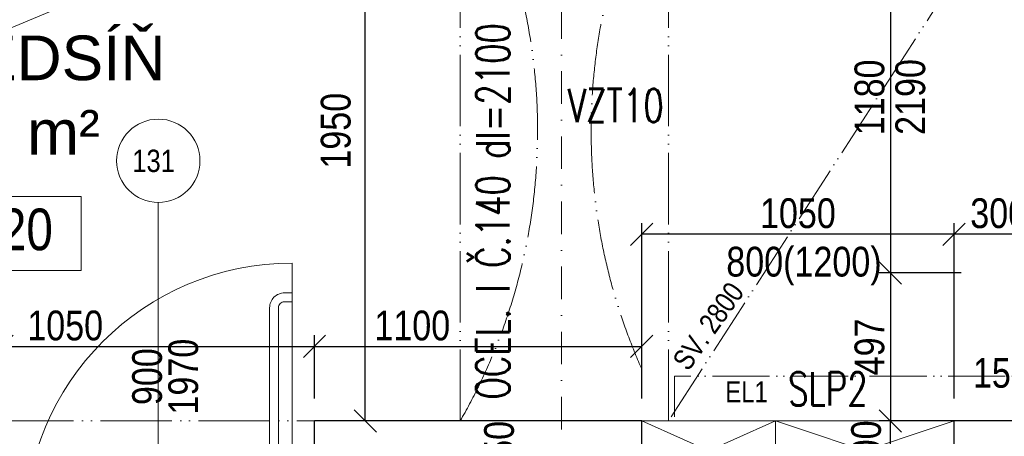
# Model space of a CAD drawing. Header units: millimetres. Extents: x -300958 to -108039, y 30118 to 292543.
# Tile 201 of 256: x -191174 to -187864, y 145718 to 147118. Entities that reach past the tile are written whole.
import ezdxf
from ezdxf.enums import TextEntityAlignment as Align

# ---------------------------------------------------------------- set-up
doc = ezdxf.new("R2010")
doc.units = ezdxf.units.MM
doc.header["$MEASUREMENT"] = 0
doc.linetypes.add('ACAD_ISO05W100', pattern=[33, 24, -3, 0, -3, 0, -3])
doc.linetypes.add('DGN Style 4', pattern=[1094.119168, 546.717885, -273.358943, 0.683397, -273.358943])
doc.layers.get('0').update_dxf_attribs({"lineweight": 13})
doc.layers.get('Defpoints').update_dxf_attribs({"color": 3, "lineweight": 13})
for name, color, linetype, lineweight in [('dims', 7, 'Continuous', 9), ('dvere', 7, 'Continuous', 9), ('OCEL', 7, 'Continuous', 13), ('popis', 7, 'Continuous', 9), ('PSV', 7, 'Continuous', 13), ('rost', 6, 'Continuous', 0), ('STAVEBNÍ ÚPRAVY', 7, 'Continuous', 13), ('tenka', 7, 'Continuous', 13), ('výškové kóty', 7, 'Continuous', 13), ('walls', 7, 'Continuous', 13), ('zarizovaky', 5, 'Continuous', 9), ('zařizovací předměty', 7, 'Continuous', 9)]:
    doc.layers.add(name, color=color, linetype=linetype, lineweight=lineweight)
doc.styles.add('GENERATED_STYLE_8', font='arial.ttf')
doc.styles.add('STYLE-0', font='ARIALN.TTF')
doc.styles.add('Style-Arial', font='arial.ttf')
doc.dimstyles.new('arch', dxfattribs={"dimscale": 50, "dimtxt": 2.5, "dimasz": 2.5, "dimexe": 1.25, "dimexo": 0.9, "dimtad": 1, "dimdec": 0, "dimtxsty": 'STYLE-0', "dimblk": 'ARCHTICK', "dimcen": 2.5, "dimadec": 0, "dimazin": 0, "dimtfac": 1, "dimtdec": 0, "dimtmove": 2, "dimatfit": 3, "dimldrblk": 'ARCHTICK', "dimfxl": 0, "dimarcsym": 0})

# ---------------------------------------------------------------- blocks, each defined once
blk = doc.blocks.new('_ArchTick')
at = {"color": 0, "linetype": 'ByBlock', "flags": 128}
blk.add_lwpolyline([(-0.5, -0.5), (0.5, 0.5)], dxfattribs=at)
blk = doc.blocks.new('*D2412')
at = {"layer": 'Defpoints', "color": 0, "linetype": 'Continuous'}
for p in [(-190182.6, 146020), (-191232.6, 145770), (-190182.6, 145770)]:
    blk.add_point(p, dxfattribs=at)
at = {"layer": 'dims', "color": 0, "linetype": 'Continuous', "lineweight": -2}
for p, q in [((-191232.6, 145845), (-191232.6, 146057.5)), ((-190182.6, 145845), (-190182.6, 146057.5)), ((-191232.6, 146020), (-190182.6, 146020))]:
    blk.add_line(p, q, dxfattribs=at)
at = {"layer": 'dims', "color": 0, "linetype": 'Continuous', "lineweight": -2, "xscale": 75, "yscale": 75, "zscale": 75, "rotation": 180}
blk.add_blockref('_ArchTick', (-191232.6, 146020), dxfattribs=at)
at = {"layer": 'dims', "color": 0, "linetype": 'Continuous', "lineweight": -2, "xscale": 75, "yscale": 75, "zscale": 75}
blk.add_blockref('_ArchTick', (-190182.6, 146020), dxfattribs=at)
at = {"layer": 'dims', "color": 0, "linetype": 'Continuous', "insert": (-191020.7, 146089.8), "char_height": 100, "attachment_point": 5, "style": 'STYLE-0'}
blk.add_mtext('1050', dxfattribs=at)
blk = doc.blocks.new('*D2413')
at = {"layer": 'Defpoints', "color": 0, "linetype": 'Continuous'}
for p in [(-189082.6, 146020), (-190182.6, 145770), (-189082.6, 145770)]:
    blk.add_point(p, dxfattribs=at)
at = {"layer": 'dims', "color": 0, "linetype": 'Continuous', "lineweight": -2}
for p, q in [((-190182.6, 145845), (-190182.6, 146057.5)), ((-189082.6, 145845), (-189082.6, 146057.5)), ((-190182.6, 146020), (-189082.6, 146020))]:
    blk.add_line(p, q, dxfattribs=at)
at = {"layer": 'dims', "color": 0, "linetype": 'Continuous', "lineweight": -2, "xscale": 75, "yscale": 75, "zscale": 75, "rotation": 180}
blk.add_blockref('_ArchTick', (-190182.6, 146020), dxfattribs=at)
at = {"layer": 'dims', "color": 0, "linetype": 'Continuous', "lineweight": -2, "xscale": 75, "yscale": 75, "zscale": 75}
blk.add_blockref('_ArchTick', (-189082.6, 146020), dxfattribs=at)
at = {"layer": 'dims', "color": 0, "linetype": 'Continuous', "insert": (-189853.9, 146089.8), "char_height": 100, "attachment_point": 5, "style": 'STYLE-0'}
blk.add_mtext('1100', dxfattribs=at)
blk = doc.blocks.new('*D2429')
at = {"layer": 'Defpoints', "color": 0, "linetype": 'Continuous'}
for p in [(-187582.6, 146020), (-187732.6, 145770), (-187582.6, 145770)]:
    blk.add_point(p, dxfattribs=at)
at = {"layer": 'dims', "color": 0, "linetype": 'Continuous', "lineweight": -2}
for p, q in [((-187732.6, 145845), (-187732.6, 146057.5)), ((-187582.6, 145845), (-187582.6, 146057.5)), ((-187732.6, 146020), (-187582.6, 146020))]:
    blk.add_line(p, q, dxfattribs=at)
at = {"layer": 'dims', "color": 0, "linetype": 'Continuous', "lineweight": -2, "xscale": 75, "yscale": 75, "zscale": 75, "rotation": 180}
blk.add_blockref('_ArchTick', (-187732.6, 146020), dxfattribs=at)
at = {"layer": 'dims', "color": 0, "linetype": 'Continuous', "lineweight": -2, "xscale": 75, "yscale": 75, "zscale": 75}
blk.add_blockref('_ArchTick', (-187582.6, 146020), dxfattribs=at)
at = {"layer": 'dims', "color": 0, "linetype": 'Continuous', "insert": (-187873.7, 145930.6), "char_height": 100, "attachment_point": 5, "style": 'STYLE-0'}
blk.add_mtext('150', dxfattribs=at)
blk = doc.blocks.new('*D2430')
at = {"layer": 'Defpoints', "color": 0, "linetype": 'Continuous'}
for p in [(-187934, 146267), (-188246.7, 145770), (-187884, 145770)]:
    blk.add_point(p, dxfattribs=at)
at = {"layer": 'dims', "color": 0, "linetype": 'Continuous', "lineweight": -2}
for p, q in [((-188009, 146267), (-188284.2, 146267)), ((-188246.7, 146267), (-188246.7, 145770)), ((-187959, 145770), (-188284.2, 145770))]:
    blk.add_line(p, q, dxfattribs=at)
at = {"layer": 'dims', "color": 0, "linetype": 'Continuous', "lineweight": -2, "xscale": 75, "yscale": 75, "zscale": 75}
for p, rotation in [((-188246.7, 146267), 90), ((-188246.7, 145770), 270)]:
    blk.add_blockref('_ArchTick', p, dxfattribs=dict(at, rotation=rotation))
at = {"layer": 'dims', "color": 0, "linetype": 'Continuous', "insert": (-188316.5, 146018.5), "char_height": 100, "attachment_point": 5, "rotation": 90, "style": 'STYLE-0'}
blk.add_mtext('497', dxfattribs=at)
blk = doc.blocks.new('*D2445')
at = {"layer": 'Defpoints', "color": 0, "linetype": 'Continuous'}
for p in [(-189634.5, 145570), (-189254, 145570), (-189450.9, 145420)]:
    blk.add_point(p, dxfattribs=at)
at = {"layer": 'dims', "color": 0, "linetype": 'Continuous', "lineweight": -2}
for p, q in [((-189329, 145570), (-189672, 145570)), ((-189634.5, 145420), (-189634.5, 145570)), ((-189525.9, 145420), (-189672, 145420))]:
    blk.add_line(p, q, dxfattribs=at)
at = {"layer": 'dims', "color": 0, "linetype": 'Continuous', "lineweight": -2, "xscale": 75, "yscale": 75, "zscale": 75}
for p, rotation in [((-189634.5, 145570), 90), ((-189634.5, 145420), 270)]:
    blk.add_blockref('_ArchTick', p, dxfattribs=dict(at, rotation=rotation))
at = {"layer": 'dims', "color": 0, "linetype": 'Continuous', "insert": (-189561.6, 145674.1), "char_height": 100, "attachment_point": 5, "rotation": 90, "style": 'STYLE-0'}
blk.add_mtext('150', dxfattribs=at)
blk = doc.blocks.new('*D2446')
at = {"layer": 'Defpoints', "color": 0, "linetype": 'Continuous'}
for p in [(-188252.2, 145770), (-188246.7, 145770), (-188252.2, 145570)]:
    blk.add_point(p, dxfattribs=at)
at = {"layer": 'dims', "color": 0, "linetype": 'Continuous', "lineweight": -2}
for p, q in [((-188246.7, 145570), (-188246.7, 145770)), ((-188177.2, 145770), (-188209.2, 145770)), ((-188177.2, 145570), (-188209.2, 145570))]:
    blk.add_line(p, q, dxfattribs=at)
at = {"layer": 'dims', "color": 0, "linetype": 'Continuous', "lineweight": -2, "xscale": 75, "yscale": 75, "zscale": 75}
for p, rotation in [((-188246.7, 145770), 90), ((-188246.7, 145570), 270)]:
    blk.add_blockref('_ArchTick', p, dxfattribs=dict(at, rotation=rotation))
at = {"layer": 'dims', "color": 0, "linetype": 'Continuous', "insert": (-188327.8, 145675.8), "char_height": 100, "attachment_point": 5, "rotation": 90, "style": 'STYLE-0'}
blk.add_mtext('200', dxfattribs=at)
blk = doc.blocks.new('*D2447')
at = {"layer": 'Defpoints', "color": 0, "linetype": 'Continuous'}
for p in [(-190011.9, 147720), (-189828.3, 147720), (-189631.4, 145770)]:
    blk.add_point(p, dxfattribs=at)
at = {"layer": 'dims', "color": 0, "linetype": 'Continuous', "lineweight": -2}
for p, q in [((-189903.3, 147720), (-190049.4, 147720)), ((-190011.9, 145770), (-190011.9, 147720)), ((-189706.4, 145770), (-190049.4, 145770))]:
    blk.add_line(p, q, dxfattribs=at)
at = {"layer": 'dims', "color": 0, "linetype": 'Continuous', "lineweight": -2, "xscale": 75, "yscale": 75, "zscale": 75}
for p, rotation in [((-190011.9, 147720), 90), ((-190011.9, 145770), 270)]:
    blk.add_blockref('_ArchTick', p, dxfattribs=dict(at, rotation=rotation))
at = {"layer": 'dims', "color": 0, "linetype": 'Continuous', "insert": (-190110.7, 146745), "char_height": 100, "attachment_point": 5, "rotation": 90, "style": 'STYLE-0'}
blk.add_mtext('1950', dxfattribs=at)
blk = doc.blocks.new('*D2448')
at = {"layer": 'Defpoints', "color": 0, "linetype": 'Continuous'}
for p in [(-188032.6, 146397.3), (-187732.6, 145920), (-188032.6, 145770)]:
    blk.add_point(p, dxfattribs=at)
at = {"layer": 'dims', "color": 0, "linetype": 'Continuous', "lineweight": -2}
for p, q in [((-188032.6, 145845), (-188032.6, 146434.8)), ((-187732.6, 145995), (-187732.6, 146434.8)), ((-187732.6, 146397.3), (-188032.6, 146397.3))]:
    blk.add_line(p, q, dxfattribs=at)
at = {"layer": 'dims', "color": 0, "linetype": 'Continuous', "lineweight": -2, "xscale": 75, "yscale": 75, "zscale": 75, "rotation": 180}
blk.add_blockref('_ArchTick', (-188032.6, 146397.3), dxfattribs=at)
at = {"layer": 'dims', "color": 0, "linetype": 'Continuous', "lineweight": -2, "xscale": 75, "yscale": 75, "zscale": 75}
blk.add_blockref('_ArchTick', (-187732.6, 146397.3), dxfattribs=at)
at = {"layer": 'dims', "color": 0, "linetype": 'Continuous', "insert": (-187882.6, 146467.2), "char_height": 100, "attachment_point": 5, "style": 'STYLE-0'}
blk.add_mtext('300', dxfattribs=at)
blk = doc.blocks.new('*D2449')
at = {"layer": 'Defpoints', "color": 0, "linetype": 'Continuous'}
for p in [(-189082.6, 146397.3), (-189082.6, 145920), (-188032.6, 145920)]:
    blk.add_point(p, dxfattribs=at)
at = {"layer": 'dims', "color": 0, "linetype": 'Continuous', "lineweight": -2}
for p, q in [((-189082.6, 145995), (-189082.6, 146434.8)), ((-188032.6, 145995), (-188032.6, 146434.8)), ((-188032.6, 146397.3), (-189082.6, 146397.3))]:
    blk.add_line(p, q, dxfattribs=at)
at = {"layer": 'dims', "color": 0, "linetype": 'Continuous', "lineweight": -2, "xscale": 75, "yscale": 75, "zscale": 75, "rotation": 180}
blk.add_blockref('_ArchTick', (-189082.6, 146397.3), dxfattribs=at)
at = {"layer": 'dims', "color": 0, "linetype": 'Continuous', "lineweight": -2, "xscale": 75, "yscale": 75, "zscale": 75}
blk.add_blockref('_ArchTick', (-188032.6, 146397.3), dxfattribs=at)
at = {"layer": 'dims', "color": 0, "linetype": 'Continuous', "insert": (-188557.6, 146467.2), "char_height": 100, "attachment_point": 5, "style": 'STYLE-0'}
blk.add_mtext('1050', dxfattribs=at)
blk = doc.blocks.new('*D2459')
at = {"layer": 'Defpoints', "color": 0, "linetype": 'Continuous'}
for p in [(-187934, 147447), (-188246.7, 146267), (-187934, 146267)]:
    blk.add_point(p, dxfattribs=at)
at = {"layer": 'dims', "color": 0, "linetype": 'Continuous', "lineweight": -2}
for p, q in [((-188009, 147447), (-188284.2, 147447)), ((-188246.7, 147447), (-188246.7, 146267)), ((-188009, 146267), (-188284.2, 146267))]:
    blk.add_line(p, q, dxfattribs=at)
at = {"layer": 'dims', "color": 0, "linetype": 'Continuous', "lineweight": -2, "xscale": 75, "yscale": 75, "zscale": 75}
for p, rotation in [((-188246.7, 147447), 90), ((-188246.7, 146267), 270)]:
    blk.add_blockref('_ArchTick', p, dxfattribs=dict(at, rotation=rotation))
at = {"layer": 'dims', "color": 0, "linetype": 'Continuous', "insert": (-188316.5, 146857), "char_height": 100, "attachment_point": 5, "rotation": 90, "style": 'STYLE-0'}
blk.add_mtext('1180', dxfattribs=at)

msp = doc.modelspace()

# ---------------------------------------------------------------- linework, layer by layer
at = {"layer": 'dvere', "linetype": 'ACAD_ISO05W100', "ltscale": 10}
for p, q in [((-189692.6, 145770), (-189692.6, 147720)), ((-188992.6, 145770), (-188992.6, 147720)), ((-191232.6, 145770), (-190182.6, 145770))]:
    msp.add_line(p, q, dxfattribs=at)
at = {"layer": 'dvere', "linetype": 'Continuous'}
for p, q in [((-190707.6, 145000), (-190707.6, 146503.9)), ((-190257.6, 145400), (-190257.6, 146300))]:
    msp.add_line(p, q, dxfattribs=at)
at = {"layer": 'dvere', "linetype": 'Continuous', "extrusion": (0, 0, -1)}
msp.add_arc((190257.6, 145400), 900, 0, 90, dxfattribs=at)
at = {"layer": 'dvere', "linetype": 'ACAD_ISO05W100', "ltscale": 10}
for centre, major_axis, ratio, start_param, end_param in [((-191353.4, 146745), (0, 1940.7), 0.989744, 4.186028, 5.23875), ((-187331.8, 146744), (0, 1942.7), 0.988745, 1.044435, 1.995787)]:
    msp.add_ellipse(centre, major_axis=major_axis, ratio=ratio, start_param=start_param, end_param=end_param, dxfattribs=at)
at = {"layer": 'OCEL', "linetype": 'DGN Style 4', "ltscale": 0.2}
msp.add_line((-189352.6, 147820), (-189352.6, 145670), dxfattribs=at)
at = {"layer": 'PSV', "linetype": 'Continuous', "lineweight": 0}
msp.add_circle((-190707.6, 146643.9), 140.1, dxfattribs=at)
at = {"layer": 'rost', "linetype": 'ACAD_ISO05W100', "lineweight": 0, "ltscale": 8}
for p, q in [((-194372.6, 145770), (-189692.6, 147720)), ((-187732.6, 147720), (-188992.6, 145770))]:
    msp.add_line(p, q, dxfattribs=at)
at = {"layer": 'STAVEBNÍ ÚPRAVY', "linetype": 'Continuous', "lineweight": 13}
for p, q in [((-189082.6, 145570), (-189082.6, 145770)), ((-189082.6, 145570), (-188632.6, 145770)), ((-188632.6, 145570), (-189082.6, 145770)), ((-188632.6, 145570), (-188032.6, 145770)), ((-188032.6, 145570), (-188632.6, 145770)), ((-188632.6, 145570), (-188632.6, 145770))]:
    msp.add_line(p, q, dxfattribs=at)
at = {"layer": 'STAVEBNÍ ÚPRAVY', "linetype": 'Continuous', "lineweight": 13, "flags": 128}
msp.add_lwpolyline([(-188632.6, 145770), (-188032.6, 145770), (-188032.6, 145570), (-188632.6, 145570)], close=True, dxfattribs=at)
at = {"layer": 'tenka'}
msp.add_line((-188032.6, 145770), (-189082.6, 145770), dxfattribs=at)
at = {"layer": 'tenka', "linetype": 'ACAD_ISO05W100', "ltscale": 8, "flags": 128}
msp.add_lwpolyline([(-185482.6, 145920), (-188972.6, 145920), (-188972.6, 145770)], dxfattribs=at)
at = {"layer": 'výškové kóty', "linetype": 'Continuous', "lineweight": 0, "flags": 128}
msp.add_lwpolyline([(-191637.5, 146524.3), (-190966.8, 146524.3), (-190966.8, 146274.8), (-191637.5, 146274.8)], close=True, dxfattribs=at)
at = {"layer": 'walls', "linetype": 'Continuous', "lineweight": 30}
for p, q in [((-190182.6, 145400), (-190182.6, 145770)), ((-189082.6, 145570), (-189082.6, 145770)), ((-187732.6, 145770), (-188032.6, 145770))]:
    msp.add_line(p, q, dxfattribs=at)
at = {"layer": 'walls', "linetype": 'Continuous', "lineweight": 30, "flags": 128}
for points in [[(-189692.6, 145770), (-190182.6, 145770)], [(-189082.6, 145770), (-189692.6, 145770)], [(-188297.6, 145570), (-188297.6, 145570), (-188032.6, 145570), (-188032.6, 145770)]]:
    msp.add_lwpolyline(points, dxfattribs=at)
at = {"layer": 'zarizovaky', "linetype": 'Continuous', "lineweight": 0, "flags": 128}
for points in [[(-190258.5, 146200), (-190283.5, 146200, 0.414214), (-190333.5, 146150), (-190333.5, 145550, 0.414214), (-190283.5, 145500), (-190257.6, 145500), (-190257.6, 145500)], [(-190258.5, 146170), (-190283.5, 146170, 0.414214), (-190303.5, 146150), (-190303.5, 145550, 0.414214), (-190283.5, 145530), (-190257.6, 145530)]]:
    msp.add_lwpolyline(points, format="xyb", dxfattribs=at)

# ---------------------------------------------------------------- texts
at = {"layer": 'dims', "linetype": 'Continuous', "style": 'STYLE-0'}
msp.add_text('2190', height=100, rotation=90, dxfattribs=at).set_placement((-188179.8, 146858.4), align=Align.MIDDLE_CENTER)
msp.add_text('800(1200)', height=100, dxfattribs=at).set_placement((-188537.2, 146305), align=Align.MIDDLE_CENTER)
at = {"layer": 'dvere', "linetype": 'Continuous', "insert": (-190684, 145918.5), "char_height": 100, "attachment_point": 5, "rotation": 90, "line_spacing_factor": 0.72871, "style": 'STYLE-0'}
msp.add_mtext('900\\P1970', dxfattribs=at)
at = {"layer": 'OCEL', "linetype": 'Continuous', "lineweight": 0, "insert": (-189582.9, 145841.5), "char_height": 112, "attachment_point": 4, "rotation": 90.0012, "line_spacing_factor": 0.765173, "style": 'Style-Arial'}
msp.add_mtext('\\Fromans.shx;\\H1.000000x;\\W0.714290;OCEL. I Č.140 dl=2100', dxfattribs=at)
at = {"layer": 'popis', "linetype": 'Continuous', "lineweight": 0, "insert": (-191614.8, 147064.9), "char_height": 150, "width": 1303.837, "attachment_point": 1, "style": 'GENERATED_STYLE_8'}
msp.add_mtext('PŘEDSÍŇ \\P12,9 m²', dxfattribs=at)
at = {"layer": 'popis', "linetype": 'Continuous', "insert": (-189330.9, 146830.1), "char_height": 112, "attachment_point": 4, "rotation": 0.0012, "line_spacing_factor": 0.765173, "style": 'Style-Arial'}
msp.add_mtext('{\\Fromans|c238;\\W0.71429;VZT10}', dxfattribs=at)
at = {"layer": 'PSV', "linetype": 'Continuous', "lineweight": 0, "style": 'STYLE-0'}
msp.add_text('131', height=75, dxfattribs=at).set_placement((-190723.5, 146643.9), align=Align.MIDDLE_CENTER)
at = {"layer": 'rost', "linetype": 'Continuous', "lineweight": 0, "insert": (-188983.1, 145974.4), "char_height": 70, "width": 639.887, "attachment_point": 1, "rotation": 54.5505, "style": 'STYLE-0'}
msp.add_mtext('SV. 2800', dxfattribs=at)
at = {"layer": 'STAVEBNÍ ÚPRAVY', "linetype": 'Continuous', "lineweight": 0, "style": 'STYLE-0'}
msp.add_text('EL1', height=70, dxfattribs=at).set_placement((-188801.6, 145902.6), align=Align.TOP_LEFT)
at = {"layer": 'výškové kóty', "linetype": 'Continuous', "lineweight": 0, "insert": (-191557, 146483.4), "char_height": 140, "width": 1021.843, "attachment_point": 1, "style": 'STYLE-0'}
msp.add_mtext('+7,820', dxfattribs=at)
at = {"layer": 'zařizovací předměty', "linetype": 'Continuous', "insert": (-188590.4, 145877.1), "char_height": 112, "attachment_point": 4, "rotation": 0.0012, "line_spacing_factor": 0.765173, "style": 'Style-Arial'}
msp.add_mtext('{\\Fromans|c238;\\W0.71429;SLP2}', dxfattribs=at)

# ---------------------------------------------------------------- dimensions: what is measured, and where the dimension line sits
at = {"layer": 'dims', "linetype": 'Continuous'}
for base, p1, p2, picture, middle in [((-190011.9, 147720), (-189631.4, 145770), (-189828.3, 147720), '*D2447', (-190110.7, 146745)), ((-188246.7, 145770), (-188252.2, 145570), (-188252.2, 145770), '*D2446', (-188327.8, 145675.8)), ((-189634.5, 145570), (-189450.9, 145420), (-189254, 145570), '*D2445', (-189561.6, 145674.1))]:
    dim = msp.add_linear_dim(base=base, p1=p1, p2=p2, angle=90, dimstyle='arch', override={"dimtxt": 2, "dimasz": 1.5, "dimexe": 0.75, "dimexo": 1.5, "dimgap": 0.375, "dimcen": 0.05}, dxfattribs=at)
    dim.commit()
    dim.dimension.update_dxf_attribs({"geometry": picture, "text_midpoint": middle, "dimtype": 160})
for base, p1, p2, angle, picture, middle in [((-188246.7, 146267), (-187934, 147447), (-187934, 146267), 270, '*D2459', (-188316.5, 146857)), ((-189082.6, 146397.3), (-188032.6, 145920), (-189082.6, 145920), 180, '*D2449', (-188557.6, 146467.2)), ((-188032.6, 146397.3), (-187732.6, 145920), (-188032.6, 145770), 180, '*D2448', (-187882.6, 146467.2)), ((-188246.7, 145770), (-187934, 146267), (-187884, 145770), 270, '*D2430', (-188316.5, 146018.5))]:
    dim = msp.add_linear_dim(base=base, p1=p1, p2=p2, angle=angle, dimstyle='arch', override={"dimtxt": 2, "dimasz": 1.5, "dimexe": 0.75, "dimexo": 1.5, "dimgap": 0.375, "dimcen": 0.05}, dxfattribs=at)
    dim.commit()
    dim.dimension.update_dxf_attribs({"geometry": picture, "text_midpoint": middle})
for base, p1, p2, picture, middle in [((-190182.6, 146020), (-191232.6, 145770), (-190182.6, 145770), '*D2412', (-191020.7, 146089.8)), ((-189082.6, 146020), (-190182.6, 145770), (-189082.6, 145770), '*D2413', (-189853.9, 146089.8)), ((-187582.6, 146020), (-187732.6, 145770), (-187582.6, 145770), '*D2429', (-187873.7, 145930.6))]:
    dim = msp.add_linear_dim(base=base, p1=p1, p2=p2, dimstyle='arch', override={"dimtxt": 2, "dimasz": 1.5, "dimexe": 0.75, "dimexo": 1.5, "dimgap": 0.375, "dimcen": 0.05}, dxfattribs=at)
    dim.commit()
    dim.dimension.update_dxf_attribs({"geometry": picture, "text_midpoint": middle, "dimtype": 160})

doc.saveas('drawing.dxf')
